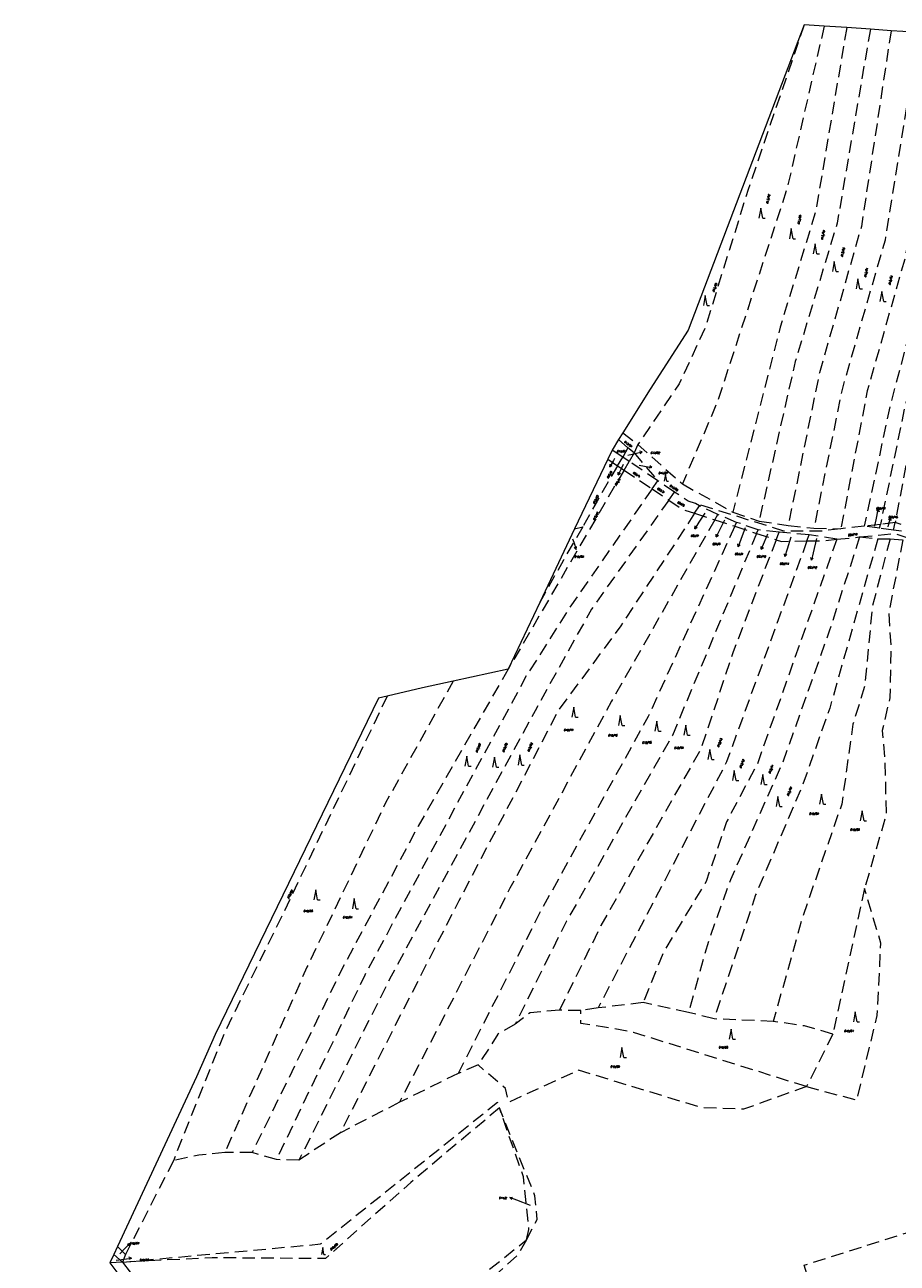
# Model space of a CAD drawing. Header units: metres. Extents: x -626722 to -621116, y -1178216 to -1174550.
# Tile 17 of 86: x -626722 to -626373, y -1175044 to -1174550. Entities that reach past the tile are written whole.
import ezdxf
from ezdxf.enums import TextEntityAlignment as Align

# ---------------------------------------------------------------- set-up
doc = ezdxf.new("R2010")
doc.units = ezdxf.units.M
doc.header["$MEASUREMENT"] = 0
doc.linetypes.add('DASHEDX2', pattern=[1.5, 1, -0.5])
for name, color, linetype, lineweight in [('8_kat_KN_Hranice katastrů', 200, 'FENCELINE1', 25), ('8_kat_KN_Hranice parcel', 200, 'DASHEDX2', 25), ('8_kat_KN_PČ popisy', 210, 'Continuous', 0), ('8_kat_KN_Značky kultur', 7, 'Continuous', 0), ('8_kat_KN_Čísla parcel', 200, 'Continuous', 25)]:
    doc.layers.add(name, color=color, linetype=linetype, lineweight=lineweight)
doc.styles.add('Style-ITALICS', font='ITALICS.shx')
doc.linetypes.add('FENCELINE1', pattern='A,0.25,-0.1,[133,ltypeshp.shx,S=0.1,R=0,X=-0.1,Y=0],-0.1,1', length=1.45)

# ---------------------------------------------------------------- blocks, each defined once
blk = doc.blocks.new('1029_88')
at = {"layer": '8_kat_KN_PČ popisy', "color": 6, "linetype": 'Continuous', "lineweight": 0}
for p, q in [((0, 0), (-1.45, -2.62)), ((-1.45, -2.62), (-1.41, -1.51)), ((-1.45, -2.62), (-0.53, -1.99))]:
    blk.add_line(p, q, dxfattribs=at)
blk = doc.blocks.new('1029_93')
at = {"layer": '8_kat_KN_PČ popisy', "color": 6, "linetype": 'Continuous', "lineweight": 0}
for p, q in [((0, 0), (-1.32, -2.7)), ((-1.32, -2.7), (-1.33, -1.58)), ((-1.32, -2.7), (-0.43, -2.02))]:
    blk.add_line(p, q, dxfattribs=at)
blk = doc.blocks.new('1029_232')
at = {"layer": '8_kat_KN_PČ popisy', "color": 6, "linetype": 'Continuous', "lineweight": 0}
for p, q in [((-2.8, 1.07), (-1.69, 1.18)), ((0, 0), (-2.8, 1.07)), ((-2.8, 1.07), (-2.05, 0.25))]:
    blk.add_line(p, q, dxfattribs=at)
blk = doc.blocks.new('1029_174')
at = {"layer": '8_kat_KN_PČ popisy', "color": 6, "linetype": 'Continuous', "lineweight": 0}
for p, q in [((0.62, 2.93), (-0.07, 2.06)), ((0, 0), (0.62, 2.93)), ((0.62, 2.93), (0.91, 1.85))]:
    blk.add_line(p, q, dxfattribs=at)
blk = doc.blocks.new('1029_100')
at = {"layer": '8_kat_KN_PČ popisy', "color": 6, "linetype": 'Continuous', "lineweight": 0}
for p, q in [((0, 0), (0.73, 2.91)), ((0.73, 2.91), (0, 2.06)), ((0.73, 2.91), (0.97, 1.82))]:
    blk.add_line(p, q, dxfattribs=at)
blk = doc.blocks.new('1029_248')
at = {"layer": '8_kat_KN_PČ popisy', "color": 6, "linetype": 'Continuous', "lineweight": 0}
for p, q in [((0, 0), (-1.59, -2.54)), ((-1.59, -2.54), (-1.48, -1.43)), ((-1.59, -2.54), (-0.64, -1.96))]:
    blk.add_line(p, q, dxfattribs=at)
blk = doc.blocks.new('1029_142')
at = {"layer": '8_kat_KN_PČ popisy', "color": 6, "linetype": 'Continuous', "lineweight": 0}
for p, q in [((0, 0), (-1.36, -2.67)), ((-1.36, -2.67), (-1.35, -1.55)), ((-1.36, -2.67), (-0.46, -2.01))]:
    blk.add_line(p, q, dxfattribs=at)
blk = doc.blocks.new('1029_113')
at = {"layer": '8_kat_KN_PČ popisy', "color": 6, "linetype": 'Continuous', "lineweight": 0}
for p, q in [((0, 0), (-1.03, -2.82)), ((-1.03, -2.82), (-1.15, -1.71)), ((-1.03, -2.82), (-0.21, -2.05))]:
    blk.add_line(p, q, dxfattribs=at)
blk = doc.blocks.new('1029_83')
at = {"layer": '8_kat_KN_PČ popisy', "color": 6, "linetype": 'Continuous', "lineweight": 0}
for p, q in [((0, 0), (-1.17, -2.76)), ((-1.17, -2.76), (-1.24, -1.65)), ((-1.17, -2.76), (-0.32, -2.04))]:
    blk.add_line(p, q, dxfattribs=at)
blk = doc.blocks.new('1029_29')
at = {"layer": '8_kat_KN_PČ popisy', "color": 6, "linetype": 'Continuous', "lineweight": 0}
for p, q in [((0, 0), (-0.88, -2.87)), ((-0.88, -2.87), (-1.06, -1.77)), ((-0.88, -2.87), (-0.11, -2.06))]:
    blk.add_line(p, q, dxfattribs=at)
blk = doc.blocks.new('1029_109')
at = {"layer": '8_kat_KN_PČ popisy', "color": 6, "linetype": 'Continuous', "lineweight": 0}
for p, q in [((0, 0), (-0.67, -2.92)), ((-0.67, -2.92), (-0.94, -1.84)), ((-0.67, -2.92), (0.04, -2.06))]:
    blk.add_line(p, q, dxfattribs=at)
blk = doc.blocks.new('1029_151')
at = {"layer": '8_kat_KN_PČ popisy', "color": 6, "linetype": 'Continuous', "lineweight": 0}
for p, q in [((0, 0), (0.93, -2.85)), ((0.93, -2.85), (0.14, -2.06)), ((0.93, -2.85), (1.09, -1.75))]:
    blk.add_line(p, q, dxfattribs=at)
blk = doc.blocks.new('1029_118')
at = {"layer": '8_kat_KN_PČ popisy', "color": 6, "linetype": 'Continuous', "lineweight": 0}
for p, q in [((0, 0), (2.08, 2.16)), ((2.08, 2.16), (1.03, 1.79)), ((2.08, 2.16), (1.75, 1.09))]:
    blk.add_line(p, q, dxfattribs=at)
blk = doc.blocks.new('1029_201')
at = {"layer": '8_kat_KN_PČ popisy', "color": 6, "linetype": 'Continuous', "lineweight": 0}
for p, q in [((0, 0), (2.97, 0.42)), ((2.97, 0.42), (1.91, 0.77)), ((2.97, 0.42), (2.05, -0.22))]:
    blk.add_line(p, q, dxfattribs=at)
blk = doc.blocks.new('1029_252')
at = {"layer": '8_kat_KN_PČ popisy', "color": 6, "linetype": 'Continuous', "lineweight": 0}
for p, q in [((0, 0), (2.95, -0.57)), ((2.95, -0.57), (2.06, 0.11)), ((2.95, -0.57), (1.87, -0.87))]:
    blk.add_line(p, q, dxfattribs=at)
blk = doc.blocks.new('1029_55')
at = {"layer": '8_kat_KN_PČ popisy', "color": 6, "linetype": 'Continuous', "lineweight": 0}
for p, q in [((0, 0), (2.92, 0.68)), ((2.92, 0.68), (1.84, 0.94)), ((2.92, 0.68), (2.06, -0.04))]:
    blk.add_line(p, q, dxfattribs=at)
blk = doc.blocks.new('3.08')
at = {"layer": '8_kat_KN_Značky kultur', "color": 7, "linetype": 'Continuous', "lineweight": 13}
for p, q in [((0, 4), (-0.75, 0)), ((0.75, 0), (0, 4)), ((0.75, 0), (1.75, 0))]:
    blk.add_line(p, q, dxfattribs=at)
blk = doc.blocks.new('3.08_1')
at = {"layer": '8_kat_KN_Značky kultur', "color": 7, "linetype": 'Continuous', "lineweight": 13}
for p, q in [((0, 2.68), (-0.5, 0)), ((0.5, 0), (0, 2.68)), ((0.5, 0), (1.17, 0))]:
    blk.add_line(p, q, dxfattribs=at)

msp = doc.modelspace()

# ---------------------------------------------------------------- linework, layer by layer
at = {"layer": '8_kat_KN_Hranice katastrů', "lineweight": 13, "flags": 128}
msp.add_lwpolyline([(-625852.04, -1174626.53), (-626040.35, -1174699.9), (-626044.84, -1174701.65), (-626079.82, -1174732.74), (-626087.17, -1174724.59), (-626094.59, -1174716.36), (-626108.29, -1174725.86), (-626139.6, -1174663), (-626142.76, -1174651.47), (-626147.58, -1174633.84), (-626177.49, -1174657.65), (-626189.84, -1174646.23), (-626197.97, -1174638.7), (-626204.07, -1174633.06), (-626210.75, -1174626.88), (-626221.49, -1174616.94), (-626226.53, -1174612.28), (-626235.01, -1174604.43), (-626243.82, -1174596.28), (-626253.16, -1174587.64), (-626262.1, -1174579.36), (-626263.17, -1174578.37), (-626268.76, -1174573.2), (-626272.87, -1174569.4), (-626280.35, -1174562.48), (-626284.23, -1174558.89), (-626366.4, -1174553.29), (-626375.76, -1174552.65), (-626384.06, -1174552.09), (-626393.5, -1174551.44), (-626402.5, -1174550.83), (-626410.43, -1174550.29), (-626456.76, -1174672.2), (-626471.93, -1174695.74), (-626482.81, -1174713.06), (-626484.56, -1174715.84), (-626487.17, -1174720), (-626488.89, -1174723.62), (-626502.09, -1174751.47), (-626516.03, -1174780.89), (-626528.59, -1174807.4), (-626550.57, -1174812.23), (-626562.79, -1174814.91), (-626576.86, -1174818.14), (-626580.35, -1174818.94), (-626645.6, -1174953.22), (-626653.03, -1174970.15), (-626684.55, -1175037.86), (-626686, -1175040.97), (-626687.55, -1175044.3), (-626631.84, -1175118.59), (-626630.36, -1175120.56), (-626625.88, -1175124.38), (-626622.8, -1175127), (-626620, -1175129.38), (-626609.13, -1175138.65), (-626600.28, -1175161.93), (-626597.68, -1175186.91), (-626579.19, -1175203.5), (-626599.8, -1175222.22), (-626600.81, -1175225.76), (-626601.9, -1175229.61), (-626605.75, -1175243.12), (-626640.34, -1175364.6), (-626651.76, -1175404.73), (-626653.94, -1175412.37), (-626665.96, -1175418.01), (-626676.58, -1175422.98), (-626699.62, -1175445.56), (-626716.99, -1175471.64), (-626721.57, -1175478.51), (-626718.08, -1175490.63), (-626689.37, -1175590.24), (-626688.95, -1175591.71), (-626681.58, -1175617.3), (-626680.38, -1175637.27), (-626679.64, -1175649.67), (-626676.23, -1175706.44), (-626671.98, -1175777.17), (-626668.1, -1175841.75), (-626664.26, -1175877.5), (-626656.46, -1175949.97), (-626693.18, -1175993.2), (-626689.21, -1176029.64), (-626687.52, -1176031.68), (-626686.33, -1176033.12), (-626684.94, -1176034.8), (-626683.79, -1176036.18), (-626614, -1176120.42), (-626602.4, -1176130.73), (-626593.12, -1176137.86), (-626584.96, -1176144.14), (-626547.27, -1176144.38), (-626533.77, -1176144.46), (-626504.81, -1176143.65), (-626406.93, -1176152.31), (-626409.37, -1176159.67), (-626415.14, -1176177.06), (-626421.53, -1176196.31), (-626431.16, -1176225.32), (-626419.99, -1176232.13), (-626407.48, -1176241.56), (-626403.01, -1176244.94), (-626392.15, -1176253.13), (-626383.56, -1176259.6), (-626365.29, -1176273.38), (-626360.83, -1176275.9), (-626330.82, -1176292.85), (-626328.3, -1176294.69), (-626325.4, -1176296.82), (-626321.02, -1176300.02), (-626320.14, -1176301.38), (-626309.08, -1176318.54), (-626303.56, -1176327.1), (-626275.19, -1176343.14), (-626230.13, -1176368.62), (-626220.88, -1176362.84), (-626205.06, -1176368.5), (-626197.34, -1176371.41), (-626193.44, -1176372.88), (-626183.79, -1176376.53), (-626174.84, -1176382.62), (-626170.14, -1176387.02), (-626162.46, -1176394.2), (-626143.33, -1176415.21), (-626136.56, -1176422.64), (-626124.57, -1176443.84), (-626101.66, -1176469.79), (-626095.62, -1176476.63), (-626092.92, -1176473.71), (-626091.09, -1176475.08), (-626067.85, -1176492.43), (-626063.21, -1176495.9), (-626032.24, -1176523.03), (-626014.15, -1176529.78), (-626012.39, -1176529.73), (-625959.45, -1176528.25), (-625951.98, -1176531.09), (-625931.5, -1176538.9), (-625906.21, -1176553.11), (-625904.25, -1176554.21), (-625893.59, -1176557.55), (-625863.9, -1176576.76), (-625847.42, -1176579.14), (-625797.53, -1176586.33), (-625790.2, -1176587.39), (-625782.61, -1176588.48), (-625767.55, -1176590.66), (-625757.66, -1176592.09), (-625749.89, -1176593.21), (-625740.01, -1176594.64), (-625731.85, -1176595.81), (-625724.25, -1176596.91), (-625659.61, -1176606.23), (-625600.82, -1176614.71), (-625580.89, -1176617.58), (-625566.09, -1176619.72), (-625500.04, -1176629.25), (-625441.67, -1176637.67), (-625428.63, -1176639.55), (-625419.79, -1176635.78), (-625390.47, -1176623.27), (-625379.99, -1176631.32), (-625377.22, -1176633.45), (-625374.21, -1176639.52), (-625372.83, -1176641.65), (-625355.33, -1176677.54), (-625334.79, -1176715.1), (-625291.65, -1176758.17), (-625291.16, -1176758.66), (-625296.47, -1176769.25), (-625299.22, -1176774.94), (-625302.88, -1176782.5), (-625305.03, -1176793.68), (-625310.51, -1176822.23), (-625312.64, -1176833.29), (-625314.29, -1176841.87), (-625286.37, -1176852.42), (-625282.23, -1176853.99), (-625278.44, -1176855.42), (-625271.46, -1176858.07), (-625265.75, -1176860.23), (-625257.66, -1176863.28), (-625251.67, -1176865.54), (-625243.64, -1176868.58), (-625239.69, -1176870.07), (-625235.92, -1176871.5), (-625233, -1176872.61), (-625230.97, -1176873.37), (-625228.83, -1176874.18), (-625225.65, -1176875.39), (-625220.76, -1176877.24), (-625213.57, -1176879.95), (-625208.53, -1176881.86), (-625207.5, -1176882.25), (-625203.79, -1176882.99), (-625200.71, -1176883.61), (-625196.76, -1176884.4), (-625194.16, -1176884.91), (-625188.65, -1176886.01), (-625185.69, -1176886.6), (-625181.13, -1176887.52), (-625178.38, -1176888.07), (-625173.33, -1176889.07), (-625169.8, -1176889.78), (-625166.58, -1176890.42), (-625161.66, -1176891.41), (-625157.37, -1176892.26), (-625150.47, -1176893.64), (-625143.76, -1176894.98), (-625140.44, -1176895.65), (-625128.3, -1176894.51), (-625120.25, -1176893.76), (-625112.59, -1176893.04), (-625102.63, -1176892.11), (-625090.44, -1176890.97), (-625063.86, -1176897.07), (-625035.95, -1176903.47), (-625022.31, -1176906.6), (-625009.45, -1176909.55), (-624998.78, -1176912), (-624995.3, -1176912.8), (-625007.88, -1176967.15), (-625008.17, -1176968.39), (-625009.14, -1176972.57), (-624986.76, -1176980.28), (-624913.21, -1176997.19), (-624884.87, -1176999.81), (-624883.16, -1177024.84), (-624861.48, -1177028.76), (-624846.56, -1177030.78), (-624834.36, -1177032.44), (-624809.84, -1177029.18), (-624805.18, -1177026.79), (-624782.47, -1177015.11), (-624767.57, -1177010.58), (-624734.91, -1177007.55), (-624731.97, -1177006.52), (-624717.58, -1177001.48), (-624709.41, -1176998.62), (-624707.93, -1176998.1), (-624705.65, -1177001.63), (-624697.38, -1177014.35), (-624692.91, -1177021.23), (-624654.81, -1177110.04), (-624637.1, -1177114.08), (-624623.6, -1177117.16), (-624609.33, -1177120.42), (-624593.82, -1177123.95), (-624579.56, -1177127.21), (-624568.19, -1177129.8), (-624562.55, -1177131.09), (-624558.15, -1177132.09), (-624531.5, -1177138.17), (-624463.75, -1177155.33), (-624456.48, -1177157.17), (-624450.44, -1177158.7), (-624438.33, -1177161.77), (-624430.47, -1177163.76), (-624417.85, -1177166.96), (-624365.74, -1177180.16), (-624315.56, -1177192.88), (-624293.21, -1177198.54), (-624291.46, -1177198.98), (-624269.71, -1177204.49), (-624219.52, -1177217.21), (-624177.44, -1177227.71), (-624170.59, -1177229.04), (-624164.77, -1177230.17), (-624163.84, -1177230.35), (-624137.63, -1177236.06), (-624135.98, -1177236.43), (-624134.62, -1177236.74), (-624128.76, -1177238.06), (-624126.05, -1177238.67), (-624075.58, -1177277.81), (-624010.92, -1177327.96), (-623980.59, -1177351.48), (-623963.9, -1177364.42), (-623961.95, -1177365.93), (-623960.02, -1177367.43), (-623958.36, -1177368.72), (-623957.21, -1177370.73), (-623956.24, -1177372.43), (-623953.07, -1177377.97), (-623944.01, -1177379.83), (-623941.71, -1177380.3), (-623930.34, -1177382.63), (-623795.45, -1177410.26), (-623737.18, -1177422.2), (-623726.41, -1177424.41), (-623719.17, -1177425.89), (-623704.71, -1177428.85), (-623697.74, -1177430.28), (-623691.6, -1177431.54), (-623685.53, -1177432.78), (-623679.04, -1177434.11), (-623672.5, -1177435.45), (-623665.66, -1177436.85), (-623659.17, -1177438.18), (-623646.49, -1177440.78), (-623640.87, -1177441.93), (-623625.74, -1177445.03), (-623626.14, -1177447.49), (-623626.46, -1177449.46), (-623626.86, -1177451.92), (-623622.56, -1177452.81), (-623615.96, -1177454.18), (-623608.24, -1177455.78), (-623597.23, -1177458.06), (-623571.65, -1177463.35), (-623563.33, -1177465.08), (-623553.82, -1177467.05), (-623537.12, -1177470.5), (-623519.98, -1177474.05), (-623513.98, -1177475.3), (-623460.27, -1177486.42), (-623461.13, -1177491.34), (-623461.71, -1177494.67), (-623465.49, -1177516.45), (-623482.16, -1177612.45), (-623502.72, -1177730.81), (-623503.88, -1177737.5), (-623504.31, -1177740.18), (-623504.62, -1177742.13), (-623505.08, -1177745.05), (-623502.72, -1177745.5), (-623480.65, -1177750.11), (-623468.69, -1177752.61), (-623434.69, -1177759.71), (-623431.3, -1177760.42), (-623411.88, -1177764.48), (-623403.24, -1177766.28), (-623401.25, -1177766.7), (-623399.85, -1177766.95), (-623395.04, -1177767.79), (-623375.45, -1177771.24), (-623371.57, -1177787.88), (-623369.81, -1177795.42), (-623345.41, -1177899.96), (-623331.38, -1177960.09), (-623330.3, -1177964.72), (-623330.16, -1177965.32), (-623330.71, -1177967.86), (-623332.08, -1177974.23), (-623332.26, -1177975.07), (-623332.78, -1177977.46), (-623328.58, -1177978.24), (-623313.3, -1177981.08), (-623287.47, -1177990.63), (-623264.45, -1178002.83), (-623261.29, -1178004.34), (-623253.54, -1178008.05), (-623242.61, -1178013.28), (-623237.92, -1178015.52), (-623150.45, -1178060.72), (-623147.34, -1178062.33), (-623102, -1178085.75), (-622964.39, -1178156.68), (-622922.17, -1178178.6), (-622878.91, -1178194.83), (-622877.34, -1178195.42), (-622828.97, -1178211.5), (-622812.21, -1178214.98), (-622808.58, -1178215.73), (-622807.82, -1178215.61), (-622800.1, -1178214.37), (-622795.23, -1178213.6), (-622785.8, -1178212.09), (-622780.44, -1178209.44), (-622760.13, -1178199.4), (-622723.64, -1178181.35), (-622714.31, -1178176.74), (-622708.27, -1178172.83), (-622705.71, -1178171.18), (-622702.81, -1178169.3), (-622702.1, -1178168.84), (-622677.92, -1178156.68), (-622670.5, -1178153.51), (-622651.49, -1178145.38), (-622643.54, -1178141.98), (-622605.79, -1178132), (-622576.29, -1178124.2), (-622492.96, -1178103.84), (-622482.49, -1178101.28), (-622477.67, -1178100.1), (-622469.7, -1178098.15), (-622457.02, -1178095.06), (-622449.88, -1178093.31), (-622443.45, -1178091.74), (-622433.61, -1178089.33), (-622431.06, -1178088.71), (-622423.14, -1178086.72), (-622412.11, -1178083.94), (-622405.93, -1178082.38), (-622400.06, -1178080.91), (-622395.05, -1178079.64), (-622391.18, -1178078.67), (-622356.2, -1178069.86), (-622351.1, -1178068.58), (-622340.21, -1178065.84), (-622334.46, -1178064.39), (-622329.5, -1178063.14), (-622318.7, -1178060.42), (-622308.12, -1178057.76), (-622297.43, -1178055.06), (-622287.34, -1178052.52), (-622279.56, -1178050.56), (-622235.46, -1178039.46), (-622232.64, -1178038.76), (-622199.97, -1178030.63), (-622087.18, -1178002.56), (-622085.85, -1178002.23), (-622081.88, -1178001.34), (-622080.97, -1177998.22), (-622078.95, -1177991.33), (-622078.18, -1177988.69), (-622074.87, -1177975.28), (-622073.81, -1177970.98), (-622059.95, -1177914.89), (-622055.85, -1177875.6), (-622054.42, -1177858.33), (-622038.55, -1177798.48), (-622036.99, -1177789.81), (-622068.8, -1177779.38), (-622087.72, -1177773.17), (-622109.7, -1177760.45), (-622118.17, -1177755.55), (-622120.26, -1177752.94), (-622152.52, -1177712.6), (-622181.7, -1177693.4), (-622264.99, -1177665.15), (-622291.95, -1177659), (-622360.46, -1177643.93), (-622367.2, -1177642.45), (-622378.61, -1177636.84), (-622423.28, -1177605.81), (-622461.58, -1177568.64), (-622484.26, -1177552.66), (-622597.41, -1177527.71), (-622635.3, -1177509), (-622658.05, -1177502.91), (-622725.11, -1177494.82), (-622731.43, -1177491.33), (-622738.6, -1177487.37), (-622741.35, -1177485.85), (-622747.51, -1177487.23), (-622781.03, -1177494.72), (-622781.56, -1177493.2), (-622782.07, -1177491.71), (-622783.44, -1177487.73), (-622784.4, -1177484.95), (-622786.68, -1177477.63), (-622768.07, -1177471.87), (-622726.08, -1177458.86), (-622708.4, -1177453.39), (-622702.77, -1177451.64), (-622684.6, -1177446.02), (-622568.57, -1177410.08), (-622555.54, -1177406.23), (-622562.78, -1177372.51), (-622566.79, -1177361.45), (-622570.17, -1177352.12), (-622575.79, -1177336.61), (-622578.15, -1177330.14), (-622579.7, -1177325.87), (-622592.9, -1177289.64), (-622595.15, -1177283.48), (-622599.08, -1177272.69), (-622598.15, -1177272.02), (-622596.62, -1177270.91), (-622590.17, -1177266.25), (-622587.06, -1177264.01), (-622567.07, -1177274.84), (-622530.66, -1177265.46), (-622512.42, -1177244.02), (-622499.95, -1177220.44), (-622498.04, -1177199.81), (-622497.43, -1177193.25), (-622513.53, -1177163.74), (-622536.86, -1177114.27), (-622538.02, -1177097.04), (-622544.27, -1177004.46), (-622545.01, -1176993.53), (-622545.28, -1176989.54), (-622525.81, -1176919.76), (-622519.47, -1176904.57), (-622516.52, -1176895.56), (-622512.57, -1176883.51), (-622497.26, -1176836.75), (-622496.44, -1176835.36), (-622470.35, -1176791.24), (-622470.21, -1176791), (-622467.4, -1176786.25), (-622434.65, -1176761.78), (-622430.98, -1176756.2), (-622417.74, -1176736.1), (-622397.39, -1176663.53), (-622375.31, -1176618.82), (-622351.21, -1176606.81), (-622331.55, -1176584.66), (-622297.25, -1176515.77), (-622247.39, -1176461.84), (-622221.21, -1176441.78), (-622198.71, -1176431.48), (-622182.15, -1176419.39), (-622160.36, -1176419.51), (-622158.27, -1176422.4), (-622156.31, -1176425.09), (-622155.37, -1176426.4), (-622146.92, -1176438.05), (-622136.86, -1176442.9), (-622125.45, -1176444.04), (-622118.72, -1176444.71), (-622111.76, -1176445.4), (-622111.04, -1176445.47), (-622097.72, -1176446.8), (-622062.24, -1176442.63), (-622025.22, -1176458.05), (-622020.19, -1176461.21), (-622012.4, -1176466.11), (-622001.09, -1176475.06), (-621971.85, -1176491.46), (-621963.89, -1176495.93), (-621961.96, -1176497.01), (-621962.13, -1176493.44), (-621962.85, -1176477.76), (-621969.83, -1176473.02), (-621972.32, -1176471.33), (-621972.38, -1176471.28), (-621977.22, -1176468), (-621984.53, -1176463.03), (-621989.76, -1176459.47), (-622003.38, -1176443.22), (-622023.55, -1176435.19), (-622030.74, -1176432.32), (-622048.78, -1176426.57), (-622102.82, -1176409.35), (-622132.66, -1176383.61), (-622141.78, -1176379.09), (-622162.3, -1176368.94), (-622182.81, -1176358.78), (-622203.33, -1176348.62), (-622215.84, -1176342.43), (-622217.61, -1176341.55), (-622237.69, -1176347.6), (-622252.54, -1176347.82), (-622264.51, -1176347.99), (-622271.49, -1176348.1), (-622278.66, -1176348.2), (-622303.55, -1176348.57), (-622307.74, -1176348.24), (-622313.05, -1176347.82), (-622509.65, -1176332.31), (-622522.44, -1176331.3), (-622523.47, -1176328.33), (-622525.73, -1176321.86), (-622526.91, -1176318.45), (-622529.58, -1176310.79), (-622538.84, -1176284.24), (-622573.66, -1176272.8), (-622575.07, -1176272.35), (-622602.72, -1176263.46), (-622652.9, -1176250.88), (-622661.13, -1176248.81), (-622667.67, -1176247.17), (-622668.41, -1176247.08), (-622670.8, -1176246.78), (-622673.67, -1176246.42), (-622674.5, -1176246.32), (-622692.64, -1176244.07), (-622696.28, -1176243.62), (-622700.57, -1176243.09), (-622707.85, -1176242.18), (-622716.13, -1176241.16), (-622723.9, -1176240.2), (-622731.95, -1176239.2), (-622732.34, -1176239.15), (-622739.58, -1176238.25), (-622746.64, -1176237.37), (-622749.55, -1176237.01), (-622733.65, -1176154.44), (-622700.54, -1175982.48), (-622700.36, -1175981.54), (-622699.67, -1175977.97), (-622698.92, -1175974.04), (-622698.34, -1175971.01), (-622687.88, -1175916.7), (-622660.91, -1175766.94), (-622654.83, -1175733.2), (-622640.45, -1175684.53), (-622638.82, -1175679.04), (-622638.47, -1175677.86), (-622636.01, -1175669.51), (-622640.99, -1175669.14), (-622659.28, -1175667.79), (-622679.29, -1175649.45), (-622710.67, -1175613.63), (-622736.93, -1175603.53), (-622780.89, -1175586.63), (-622817.66, -1175573.34), (-622850.41, -1175560.14), (-622858.52, -1175556.87), (-622865.8, -1175554.67), (-622894.55, -1175546.01), (-622923.33, -1175540.13), (-622924.99, -1175540.08), (-622938.18, -1175539.71), (-622986.92, -1175538.35), (-622996.3, -1175545.8), (-623004.02, -1175547.35), (-623009.54, -1175543.61), (-623024.77, -1175537.84), (-623039.52, -1175532.26), (-623088.53, -1175522.77), (-623098.46, -1175520.85), (-623183.64, -1175504.36), (-623188.06, -1175503.5), (-623213.91, -1175498.5), (-623314.42, -1175479.04), (-623334.39, -1175475.17), (-623358.28, -1175470.55), (-623367.67, -1175468.73), (-623403.57, -1175461.78), (-623407.64, -1175460.99), (-623451.72, -1175452.45), (-623471.52, -1175448.62), (-623476.63, -1175447.63), (-623503.08, -1175442.51), (-623545.94, -1175434.21), (-623571.62, -1175429.24), (-623574.73, -1175428.64), (-623582.71, -1175427.09), (-623584.32, -1175426.78), (-623593.92, -1175424.92), (-623598.69, -1175424), (-623621.54, -1175416.62), (-623641.26, -1175410.25), (-623645.3, -1175407.72), (-623651.85, -1175403.62), (-623661.11, -1175401.57), (-623677.99, -1175395.49), (-623716.17, -1175381.75), (-623821.31, -1175343.9), (-623822.78, -1175343.37), (-623826.37, -1175352.23), (-623838.09, -1175381.12), (-623839.41, -1175384.36), (-623842.48, -1175391.94), (-623844.76, -1175397.56), (-623848.71, -1175395.95), (-623853.6, -1175393.95), (-623864.51, -1175389.49), (-623877.04, -1175384.37), (-623899.48, -1175375.2), (-623913.17, -1175369.61), (-623921.39, -1175366.25), (-623931.98, -1175361.92), (-623943.52, -1175357.2), (-623947.18, -1175355.71), (-623952.99, -1175353.34), (-623965.84, -1175349.08), (-623972.42, -1175346.9), (-623984.43, -1175342.92), (-623992.28, -1175340.32), (-624017.35, -1175332.01), (-624032.51, -1175326.98), (-624046.92, -1175322.21), (-624061.99, -1175317.21), (-624073.47, -1175313.41), (-624076.66, -1175312.35), (-624087.61, -1175308.71), (-624091.33, -1175307.48), (-624101.34, -1175304.17), (-624106.82, -1175302.35), (-624113.5, -1175301.17), (-624118.24, -1175300.33), (-624129.53, -1175298.33), (-624133.89, -1175297.56), (-624151.02, -1175294.53), (-624151.52, -1175294.44), (-624172.03, -1175290.81), (-624186.19, -1175288.3), (-624187.09, -1175288), (-624194.53, -1175285.47), (-624198.59, -1175284.09), (-624205.73, -1175281.67), (-624212.31, -1175279.43), (-624227.17, -1175274.38), (-624238.4, -1175270.57), (-624259.44, -1175263.43), (-624275.87, -1175257.85), (-624299.08, -1175249.97), (-624301.46, -1175249.16), (-624313.52, -1175245.81), (-624342.41, -1175237.79), (-624359.84, -1175232.95), (-624361.68, -1175232.44), (-624394.55, -1175223.32), (-624398.65, -1175222.18), (-624421.01, -1175215.97), (-624483.58, -1175191.07), (-624513.75, -1175179.07), (-624530.67, -1175171), (-624538.61, -1175167.21), (-624555.74, -1175162.8), (-624591.3, -1175152.22), (-624616.6, -1175146.76), (-624669.36, -1175122.42), (-624675.53, -1175119.79), (-624681, -1175117.47), (-624701.37, -1175108.8), (-624727.01, -1175103.3), (-624746.71, -1175099.08), (-624769.57, -1175100.35), (-624771.98, -1175100.01), (-624795.35, -1175096.73), (-624805.39, -1175095.32), (-624823.86, -1175088.76), (-624829.6, -1175083.81), (-624841.52, -1175073.52), (-624857.12, -1175057.81), (-624863.3, -1175051.59), (-624869.83, -1175045.01), (-624876.29, -1175040.67), (-624892.64, -1175029.67), (-624937.61, -1174997.86), (-624939.04, -1175000.11), (-624941.81, -1175004.46), (-624944.6, -1175008.85), (-624963.63, -1175006.96), (-625019.59, -1175001.41), (-625073.91, -1174996.02), (-625074.39, -1174997.67), (-625096.23, -1175073.28), (-625183.77, -1175056.93), (-625265.34, -1175036.6), (-625288.39, -1175030.85), (-625293.16, -1175029.66), (-625299.12, -1175028.18), (-625337.06, -1175018.72), (-625388.84, -1175005.82), (-625464.8, -1174986.89), (-625495.36, -1174979.27), (-625512.53, -1174974.99), (-625543.08, -1174967.38), (-625574.39, -1174959.57), (-625576.76, -1174958.98), (-625579.4, -1174958.32), (-625579.67, -1174958.25), (-625587.62, -1174953.77), (-625615.29, -1174938.17), (-625639.27, -1174924.66), (-625651.18, -1174917.94), (-625659.41, -1174913.3), (-625667.61, -1174908.68), (-625687.09, -1174897.7), (-625697.09, -1174892.07), (-625701.5, -1174889.58), (-625704.92, -1174885.17), (-625711.81, -1174876.29), (-625717.7, -1174868.69), (-625719.42, -1174866.48), (-625721.06, -1174864.36), (-625724.39, -1174860.06), (-625726.69, -1174857.09), (-625729.25, -1174853.8), (-625730.41, -1174852.3), (-625731.76, -1174848.68), (-625734.18, -1174842.18), (-625737.88, -1174832.26), (-625738.58, -1174830.37), (-625740.44, -1174825.37), (-625742.03, -1174821.11), (-625747.34, -1174806.85), (-625757.52, -1174779.52), (-625765.58, -1174757.89), (-625771.8, -1174741.18), (-625780.24, -1174729.34), (-625789.62, -1174716.2), (-625798.16, -1174704.22), (-625803.67, -1174696.5), (-625809.22, -1174688.71), (-625810.19, -1174687.35), (-625811.75, -1174685.5), (-625813.79, -1174683.1), (-625814.16, -1174682.55), (-625828.4, -1174661.5), (-625830.3, -1174658.68), (-625833.25, -1174654.32), (-625833.44, -1174654.04), (-625841.42, -1174642.24), (-625842.46, -1174640.7), (-625852.04, -1174626.53)], close=True, dxfattribs=at)
at = {"layer": '8_kat_KN_Hranice parcel', "lineweight": 13, "ltscale": 5}
for p, q in [((-626480.81, -1174719.07), (-626484.56, -1174715.84)), ((-626482.81, -1174713.06), (-626476.87, -1174717.78)), ((-626482.9, -1174722.87), (-626487.17, -1174720)), ((-626480.81, -1174719.07), (-626482.9, -1174722.87)), ((-626478.38, -1174721.16), (-626480.81, -1174719.07)), ((-626478.38, -1174721.16), (-626480.37, -1174724.56)), ((-626476.87, -1174717.78), (-626478.38, -1174721.16)), ((-626478.38, -1174721.16), (-626468.9, -1174732.25)), ((-626476.87, -1174717.78), (-626459.08, -1174733.53)), ((-626488.89, -1174723.62), (-626484.93, -1174726.27)), ((-626484.93, -1174726.27), (-626482.9, -1174722.87)), ((-626480.37, -1174724.56), (-626482.9, -1174722.87)), ((-626482.37, -1174727.98), (-626480.37, -1174724.56)), ((-626468.9, -1174732.25), (-626480.37, -1174724.56)), ((-626482.37, -1174727.98), (-626528.59, -1174807.4)), ((-626484.93, -1174726.27), (-626482.37, -1174727.98)), ((-626482.37, -1174727.98), (-626471.15, -1174735.49)), ((-626471.15, -1174735.49), (-626468.9, -1174732.25)), ((-626471.15, -1174735.49), (-626464.49, -1174739.95)), ((-626462.21, -1174736.74), (-626468.9, -1174732.25)), ((-626459.08, -1174733.53), (-626438.99, -1174744.76)), ((-626464.49, -1174739.95), (-626462.21, -1174736.74)), ((-626454.19, -1174745.22), (-626452.25, -1174742.28)), ((-626454.19, -1174745.22), (-626446.19, -1174747.82)), ((-626452.25, -1174742.28), (-626453.88, -1174741.28)), ((-626444.96, -1174745.66), (-626452.25, -1174742.28)), ((-626446.19, -1174747.82), (-626444.96, -1174745.66)), ((-626437.44, -1174748.84), (-626444.96, -1174745.66)), ((-626438.99, -1174744.76), (-626428.47, -1174748.34)), ((-626502.09, -1174751.47), (-626498.87, -1174750.66)), ((-626446.19, -1174747.82), (-626438.17, -1174750.42)), ((-626438.17, -1174750.42), (-626437.44, -1174748.84)), ((-626438.17, -1174750.42), (-626429.45, -1174753.24)), ((-626428.86, -1174751.82), (-626437.44, -1174748.84)), ((-626428.47, -1174748.34), (-626416.88, -1174750.13)), ((-626416.88, -1174750.13), (-626406.58, -1174751.12)), ((-626386.5, -1174750.38), (-626395.86, -1174751.45)), ((-626380.05, -1174749.64), (-626386.5, -1174750.38)), ((-626380.39, -1174751.2), (-626386.5, -1174750.38)), ((-626380.39, -1174751.2), (-626380.05, -1174749.64)), ((-626374.16, -1174748.97), (-626380.05, -1174749.64)), ((-626374.77, -1174751.94), (-626374.16, -1174748.97)), ((-626364.63, -1174752.01), (-626374.16, -1174748.97)), ((-626429.45, -1174753.24), (-626428.86, -1174751.82)), ((-626429.45, -1174753.24), (-626421.63, -1174755.78)), ((-626420.49, -1174752.81), (-626428.86, -1174751.82)), ((-626421.63, -1174755.78), (-626420.49, -1174752.81)), ((-626408.47, -1174753.8), (-626420.49, -1174752.81)), ((-626409.36, -1174756.25), (-626408.47, -1174753.8)), ((-626397.45, -1174755.61), (-626408.47, -1174753.8)), ((-626406.58, -1174751.12), (-626395.86, -1174751.45)), ((-626397.45, -1174755.61), (-626388.34, -1174754.67)), ((-626388.34, -1174754.67), (-626381.07, -1174755.36)), ((-626381.07, -1174755.36), (-626376.19, -1174755.44)), ((-626374.77, -1174751.94), (-626380.39, -1174751.2)), ((-626376.19, -1174755.44), (-626371.12, -1174755.79)), ((-626386.41, -1174895), (-626399.02, -1174953.02)), ((-626499.66, -1174943.63), (-626508.15, -1174943.54)), ((-626492.74, -1174942.62), (-626499.66, -1174943.63)), ((-626474.76, -1174940.45), (-626492.74, -1174942.62)), ((-626456.68, -1174944.4), (-626474.76, -1174940.45)), ((-626446.43, -1174947), (-626456.68, -1174944.4)), ((-626422.81, -1174948), (-626446.43, -1174947)), ((-626399.02, -1174953.02), (-626409.54, -1174974.01)), ((-626540.64, -1174965.38), (-626548.58, -1174968.76)), ((-626548.58, -1174968.76), (-626571.98, -1174980.28)), ((-626571.98, -1174980.28), (-626595.59, -1174992.4)), ((-626595.59, -1174992.4), (-626612.11, -1175003.33)), ((-626630.79, -1175000.35), (-626641.74, -1175000.35)), ((-626621.13, -1175003.13), (-626630.79, -1175000.35)), ((-626662.25, -1175003.59), (-626681.35, -1175040.94)), ((-626612.11, -1175003.33), (-626621.13, -1175003.13)), ((-626686, -1175040.97), (-626682.59, -1175044.06)), ((-626684.55, -1175037.86), (-626681.35, -1175040.94)), ((-626681.35, -1175040.94), (-626682.59, -1175044.06)), ((-626682.59, -1175044.06), (-626687.55, -1175044.3)), ((-626682.59, -1175044.06), (-626641.23, -1175096.55))]:
    msp.add_line(p, q, dxfattribs=at)
at = {"layer": '8_kat_KN_Hranice parcel', "lineweight": 13, "ltscale": 5, "flags": 128}
for points in [[(-626410.43, -1174550.29), (-626432.87, -1174616.07), (-626450.04, -1174671.3), (-626460.31, -1174693.52), (-626476.87, -1174717.78)], [(-626402.5, -1174550.83), (-626417.27, -1174615.53), (-626445.17, -1174700.96), (-626459.08, -1174733.53)], [(-626393.5, -1174551.44), (-626405.89, -1174624.87), (-626420.06, -1174670.96), (-626438.99, -1174744.76)], [(-626384.06, -1174552.09), (-626397.31, -1174629.44), (-626414.05, -1174684.67), (-626428.47, -1174748.34)], [(-626375.76, -1174552.65), (-626387.65, -1174630.83), (-626404.39, -1174689.24), (-626416.88, -1174750.13)], [(-626366.4, -1174553.29), (-626367.9, -1174572.62), (-626378.2, -1174636.19), (-626395.37, -1174695.79), (-626406.58, -1174751.12)], [(-626356.55, -1174554.88), (-626359.74, -1174584.54), (-626370.26, -1174643.54), (-626385.29, -1174696.39), (-626395.86, -1174751.45)], [(-626348.18, -1174555.67), (-626350.94, -1174585.34), (-626361.46, -1174647.12), (-626376.06, -1174701.75), (-626386.5, -1174750.38)], [(-626342.81, -1174556.47), (-626345.79, -1174585.93), (-626356.31, -1174648.11), (-626370.48, -1174703.54), (-626380.05, -1174749.64)], [(-626337.02, -1174557.06), (-626340.85, -1174591.49), (-626350.3, -1174645.53), (-626365.54, -1174702.75), (-626374.16, -1174748.97)], [(-626484.93, -1174726.27), (-626487.28, -1174730.2), (-626493.08, -1174740.33), (-626498.87, -1174750.66)], [(-626471.15, -1174735.49), (-626504.42, -1174783.31), (-626521.35, -1174810.11), (-626549.31, -1174861.65), (-626585.86, -1174929.53), (-626621.13, -1175003.13)], [(-626464.49, -1174739.95), (-626495.34, -1174783.43), (-626517.91, -1174824.07), (-626575.31, -1174929.87), (-626612.11, -1175003.33)], [(-626464.49, -1174739.95), (-626458.86, -1174743.71), (-626454.19, -1174745.22)], [(-626453.88, -1174741.28), (-626456.82, -1174740.36), (-626462.21, -1174736.74)], [(-626454.19, -1174745.22), (-626483.68, -1174790.17), (-626508.36, -1174823.54), (-626548.29, -1174899.83), (-626595.59, -1174992.4)], [(-626395.86, -1174751.45), (-626403.34, -1174752.3), (-626418.59, -1174752.31), (-626453.88, -1174741.28)], [(-626446.19, -1174747.82), (-626487.33, -1174820.17), (-626527.89, -1174894.86), (-626571.98, -1174980.28)], [(-626438.17, -1174750.42), (-626472.73, -1174826.33), (-626515.66, -1174904), (-626548.58, -1174968.76)], [(-626498.87, -1174750.66), (-626506.6, -1174763.97), (-626516.03, -1174780.89)], [(-626429.45, -1174753.24), (-626463.07, -1174833.87), (-626505.35, -1174907.98), (-626525.83, -1174949.09)], [(-626421.63, -1174755.78), (-626438.82, -1174800.5), (-626451.69, -1174839.24), (-626491.62, -1174909.76), (-626508.15, -1174943.54)], [(-626397.45, -1174755.61), (-626429.2, -1174845.27), (-626441.44, -1174868.31), (-626449.59, -1174892.15), (-626466.34, -1174919.77), (-626474.76, -1174940.45)], [(-626388.34, -1174754.67), (-626400.44, -1174792.23), (-626419.11, -1174844.87), (-626439.94, -1174891.56), (-626448.52, -1174915.4), (-626456.68, -1174944.4)], [(-626381.07, -1174755.36), (-626400.27, -1174823.02), (-626411.17, -1174853.81), (-626429.85, -1174897.52), (-626446.43, -1174947)], [(-626376.19, -1174755.44), (-626383.27, -1174782.29), (-626386.27, -1174814.08), (-626391, -1174829.38), (-626395.5, -1174861.36), (-626410.96, -1174905.86), (-626422.81, -1174948)], [(-626421.63, -1174755.78), (-626419.56, -1174756.45), (-626409.36, -1174756.25)], [(-626409.36, -1174756.25), (-626402.42, -1174756.12), (-626397.45, -1174755.61)], [(-626388.34, -1174754.67), (-626374.42, -1174753.24), (-626365.48, -1174756.18)], [(-626371.12, -1174755.79), (-626376.71, -1174784.96), (-626375.86, -1174799.06), (-626376.29, -1174818.93), (-626379.29, -1174831.84), (-626378.22, -1174844.36), (-626377.79, -1174865.81), (-626386.41, -1174895)], [(-626365.48, -1174756.18), (-626369.23, -1174752.71), (-626374.77, -1174751.94)], [(-626409.36, -1174756.25), (-626441.44, -1174844.47), (-626492.74, -1174942.62)], [(-626528.59, -1174807.4), (-626564.52, -1174870.05), (-626594.69, -1174926.58), (-626630.79, -1175000.35)], [(-626550.57, -1174812.23), (-626577.52, -1174860.74), (-626608.92, -1174926.35), (-626641.74, -1175000.35)], [(-626576.86, -1174818.14), (-626619.12, -1174906.26), (-626641.21, -1174951.14), (-626660.75, -1174999.82), (-626662.25, -1175003.59)], [(-626409.54, -1174974.01), (-626389.4, -1174979.38), (-626381.34, -1174945.67), (-626379.84, -1174916.72), (-626386.41, -1174895)], [(-626508.15, -1174943.54), (-626519.82, -1174944.52), (-626525.83, -1174949.09)], [(-626409.54, -1174974.01), (-626478.62, -1174952.37), (-626490.21, -1174950.26), (-626499.66, -1174948.79), (-626499.66, -1174943.63)], [(-626399.02, -1174953.02), (-626410.37, -1174949.79), (-626422.81, -1174948)], [(-626525.83, -1174949.09), (-626532.7, -1174953.06), (-626540.64, -1174965.38)], [(-626409.54, -1174974.01), (-626434.67, -1174983.03), (-626451.29, -1174982.47), (-626500.54, -1174967.46), (-626528.31, -1174980.22), (-626529.69, -1174974.72), (-626540.64, -1174965.38)], [(-626682.59, -1175044.06), (-626603.51, -1175036.81), (-626532.88, -1174980.23), (-626532.12, -1174982.51)], [(-626532.12, -1174982.51), (-626567.47, -1175012.22), (-626601.52, -1175042.63), (-626646.73, -1175042.33), (-626682.59, -1175044.06)], [(-626521.34, -1175035.17), (-626520.36, -1175031.04), (-626522.54, -1175010), (-626532.12, -1174982.51)], [(-626521.34, -1175035.17), (-626517.02, -1175026.98), (-626517.92, -1175017.61), (-626532.12, -1174982.51)], [(-626641.74, -1175000.35), (-626652.04, -1175001.34), (-626662.25, -1175003.59)], [(-626404.93, -1175062.98), (-626410.45, -1175045.24), (-626368.75, -1175032.04), (-626336.24, -1175018.7), (-626326.74, -1175014.87), (-626313.4, -1175012.46), (-626232.3, -1175036.44)], [(-626624.78, -1175115.89), (-626598.98, -1175094.29), (-626552.81, -1175060.21), (-626521.34, -1175035.17)], [(-626521.34, -1175035.17), (-626524.72, -1175041.13), (-626539.05, -1175054.1), (-626564.27, -1175073.12), (-626594.16, -1175095.31), (-626621.91, -1175119.26)]]:
    msp.add_lwpolyline(points, dxfattribs=at)
at = {"layer": '8_kat_KN_PČ popisy', "lineweight": 0}
for p, q in [((-626486.19, -1174723.42), (-626486.56, -1174724.11)), ((-626482.71, -1174725.78), (-626483.41, -1174727.22)), ((-626480.9, -1174722.06), (-626477.99, -1174721.4)), ((-626476.27, -1174725.99), (-626474.17, -1174726.4)), ((-626450.16, -1174745.13), (-626452.48, -1174748.83)), ((-626442.25, -1174748.03), (-626444.23, -1174751.96)), ((-626382.31, -1174750.4), (-626381.5, -1174746.49)), ((-626376.99, -1174750.68), (-626376.8, -1174749.92)), ((-626502.9, -1174755.45), (-626502.47, -1174756.79)), ((-626434.05, -1174751.01), (-626435.78, -1174755.74)), ((-626425.07, -1174753.62), (-626426.43, -1174756.81)), ((-626415.78, -1174754.78), (-626417.28, -1174759.61)), ((-626405.55, -1174755.29), (-626406.89, -1174761)), ((-626519.66, -1175021.47), (-626525.17, -1175019.31)), ((-626683.66, -1175040.75), (-626681.76, -1175038.75)), ((-626685.04, -1175043.24), (-626681.91, -1175042.82))]:
    msp.add_line(p, q, dxfattribs=at)

# ---------------------------------------------------------------- block references
for name, p in [('1029_55', (-626477.99, -1174721.4)), ('1029_88', (-626486.56, -1174724.11)), ('1029_93', (-626483.41, -1174727.22)), ('1029_252', (-626474.17, -1174726.4)), ('1029_174', (-626381.5, -1174746.49)), ('1029_248', (-626452.48, -1174748.83)), ('1029_100', (-626376.8, -1174749.92)), ('1029_142', (-626444.23, -1174751.96)), ('1029_113', (-626435.78, -1174755.74)), ('1029_151', (-626502.47, -1174756.79)), ('1029_83', (-626426.43, -1174756.81)), ('1029_29', (-626417.28, -1174759.61)), ('1029_109', (-626406.89, -1174761)), ('1029_232', (-626525.17, -1175019.31)), ('1029_118', (-626681.76, -1175038.75)), ('1029_201', (-626681.91, -1175042.82))]:
    msp.add_blockref(name, p, dxfattribs=at)
at = {"layer": '8_kat_KN_Značky kultur', "lineweight": 13}
for name, p in [('3.08', (-626427.76, -1174627.48)), ('3.08', (-626415.62, -1174635.65)), ('3.08', (-626406.13, -1174641.7)), ('3.08', (-626398.48, -1174648.81)), ('3.08', (-626388.99, -1174655.66)), ('3.08', (-626379.49, -1174660.66)), ('3.08', (-626449.95, -1174662.28)), ('3.08_1', (-626465.8, -1174732.43)), ('3.08', (-626502.44, -1174826.59)), ('3.08', (-626483.85, -1174829.88)), ('3.08', (-626469.34, -1174832.12)), ('3.08', (-626457.74, -1174833.83)), ('3.08', (-626448.11, -1174843.44)), ('3.08', (-626545.17, -1174846.08)), ('3.08', (-626534.09, -1174846.6)), ('3.08', (-626523.94, -1174845.68)), ('3.08', (-626438.35, -1174851.87)), ('3.08', (-626427.01, -1174853.45)), ('3.08', (-626420.95, -1174862.27)), ('3.08', (-626403.54, -1174861.35)), ('3.08', (-626387.32, -1174867.93)), ('3.08', (-626605.44, -1174899.52)), ('3.08', (-626590.07, -1174903)), ('3.08', (-626390.09, -1174948.12)), ('3.08', (-626439.67, -1174955.1)), ('3.08', (-626483.19, -1174962.34)), ('3.08_1', (-626602.64, -1175040.94))]:
    msp.add_blockref(name, p, dxfattribs=at)

# ---------------------------------------------------------------- texts
at = {"layer": '8_kat_KN_Čísla parcel', "lineweight": 0, "style": 'Style-ITALICS'}
for s, rotation, p in [('613/78', 77, (-626424.921, -1174621.731)), ('613/77', 77, (-626412.391, -1174629.961)), ('613/76', 77, (-626403.041, -1174636.111)), ('613/75', 77, (-626395.121, -1174642.921)), ('613/74', 77, (-626385.831, -1174651.081)), ('613/73', 77, (-626376.091, -1174654.121)), ('613/79', 70, (-626446.401, -1174657)), ('603/4', 325, (-626478.904, -1174729.191)), ('603/5', 326, (-626469.245, -1174735.517)), ('613/80', 327, (-626464.252, -1174734.382)), ('612/82', 63, (-626494.155, -1174741.582)), ('603/6', 330, (-626461.19, -1174741.019)), ('612/81', 61, (-626494.185, -1174748.16)), ('603/13', 7, (-626392.986, -1174754.355)), ('612/80', 68, (-626540.951, -1174840.728)), ('612/79', 68, (-626530.271, -1174840.598)), ('612/78', 68, (-626520.251, -1174840.468)), ('612/73', 68, (-626444.551, -1174838.628)), ('612/72', 68, (-626435.651, -1174847.048)), ('612/71', 68, (-626424.051, -1174849.158)), ('612/70', 68, (-626416.731, -1174858.108)), ('612/86', 62, (-626616.24, -1174899.111)), ('612/89', 41, (-626599.352, -1175039.431))]:
    msp.add_text(s, height=0.7, rotation=rotation, dxfattribs=at).set_placement(p)
for s, p in [('613/83', (-626483.421, -1174720.809)), ('613/82', (-626469.983, -1174721.46)), ('613/81', (-626466.785, -1174729.54)), ('603/14', (-626379.977, -1174743.67)), ('603/15', (-626375.06, -1174747.13)), ('603/7', (-626454.276, -1174754.56)), ('603/8', (-626445.566, -1174757.86)), ('612/83', (-626500.383, -1174762.9)), ('603/9', (-626436.606, -1174761.81)), ('603/10', (-626427.65, -1174762.81)), ('603/11', (-626418.425, -1174765.74)), ('603/12', (-626407.293, -1174767.2)), ('611/2', (-626530.792, -1175018.79)), ('612/87', (-626677.84, -1175036.88)), ('612/88', (-626673.92, -1175043.54))]:
    msp.add_text(s, height=0.7, dxfattribs=at).set_placement(p, align=Align.CENTER)
for s, rotation, p in [('613/84', 323, (-626480.94, -1174717.919)), ('603/2', 57, (-626487.875, -1174730.072)), ('603/3', 58, (-626484.702, -1174733.01))]:
    msp.add_text(s, height=0.7, rotation=rotation, dxfattribs=at).set_placement(p, align=Align.CENTER)
for s, p in [('612/77', (-626506.4, -1174832.05)), ('612/76', (-626488.73, -1174834.15)), ('612/75', (-626475.14, -1174837.06)), ('612/74', (-626462.35, -1174839.16)), ('612/69', (-626408.48, -1174865.49)), ('612/68', (-626392.13, -1174871.81)), ('612/85', (-626610.3, -1174904.28)), ('612/84', (-626594.61, -1174906.77)), ('612/67', (-626394.5, -1174952.13)), ('612/66', (-626444.62, -1174958.71)), ('612/65', (-626487.87, -1174966.35))]:
    msp.add_text(s, height=0.7, dxfattribs=at).set_placement(p)

doc.saveas('drawing.dxf')
